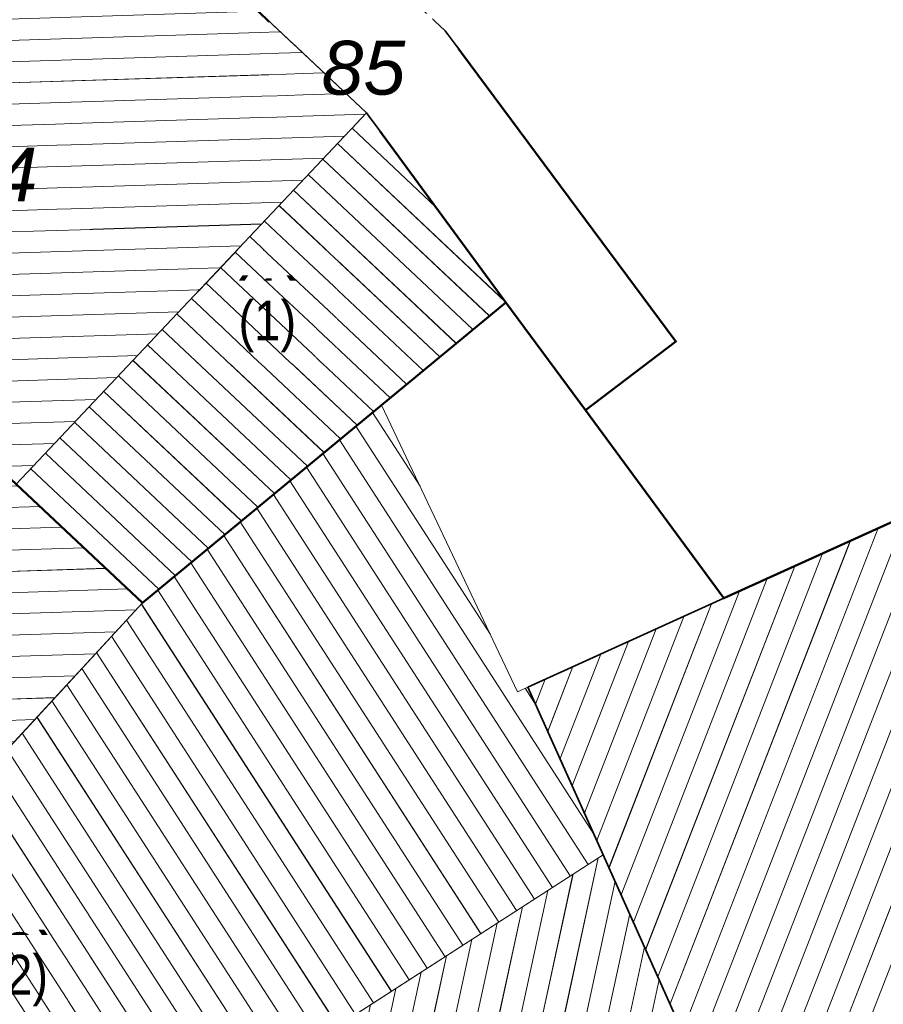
# Model space of a CAD drawing. Header units: millimetres. Extents: x 32365810 to 32368499, y 5620272 to 5622478.
# Tile 215 of 256: x 32366614 to 32366629, y 5620797 to 5620814. Entities that reach past the tile are written whole.
import ezdxf

# ---------------------------------------------------------------- set-up
doc = ezdxf.new("R2010")
doc.units = ezdxf.units.MM
for name, pattern in [('1600.1047', [0]), ('1600.2028', [0]), ('1600.2505', [0])]:
    doc.linetypes.add(name, pattern=pattern)
doc.layers.get('0').update_dxf_attribs({"color": 1, "linetype": 'CONTINUOUS'})
for name, color, linetype in [('_K_Ebene 32', 251, 'CONTINUOUS'), ('_K_Gebäude', 251, 'CONTINUOUS'), ('Ebene 32', 7, 'CONTINUOUS')]:
    doc.layers.add(name, color=color, linetype=linetype)
doc.layers.add('_K_Flurstücke_Grenzpunkte', color=251, linetype='CONTINUOUS', lineweight=50)
for name, color, linetype, transparency in [('Flurstücke_Grenzpunkte', 11, 'CONTINUOUS', 0.75), ('Gebäude', 31, 'CONTINUOUS', 0.75), ('Lagebezeichnungen', 12, 'CONTINUOUS', 0.75)]:
    doc.layers.add(name, color=color, linetype=linetype, transparency=transparency)
doc.styles.add('Flurstücksnummer - K 10 700', font='ariali.ttf')
doc.styles.add('Hausnummern NRW', font='arial.ttf', dxfattribs={"width": 0.85})

# ---------------------------------------------------------------- blocks, each defined once
blk = doc.blocks.new('O792')
at = {"layer": 'Flurstücke_Grenzpunkte', "color": 7, "linetype": '1600.2028', "lineweight": 35}
for p, q in [((32366117.984, 5622175.352), (32366121.813, 5622171.762)), ((32366121.813, 5622171.762), (32366125.878, 5622166.287)), ((32366125.878, 5622166.287), (32366124.286, 5622165.075)), ((32366124.286, 5622165.075), (32366126.724, 5622161.76)), ((32366126.724, 5622161.76), (32366133.838, 5622164.989))]:
    blk.add_line(p, q, dxfattribs=at)
blk = doc.blocks.new('O1039')
at = {"layer": 'Flurstücke_Grenzpunkte', "color": 7, "linetype": '1600.2028', "lineweight": 35}
for p, q in [((32366126.724, 5622161.76), (32366133.838, 5622164.989)), ((32366126.724, 5622161.76), (32366123.272, 5622160.195)), ((32366123.272, 5622160.195), (32366124.597, 5622157.239)), ((32366124.597, 5622157.239), (32366126.807, 5622152.313))]:
    blk.add_line(p, q, dxfattribs=at)
blk = doc.blocks.new('O1073')
at = {"layer": 'Flurstücke_Grenzpunkte', "color": 7, "linetype": '1600.2028', "lineweight": 35}
for p, q in [((32366122.881, 5622166.973), (32366120.693, 5622165.165)), ((32366124.286, 5622165.075), (32366122.881, 5622166.973)), ((32366120.693, 5622165.165), (32366116.482, 5622161.681)), ((32366124.286, 5622165.075), (32366126.724, 5622161.76)), ((32366116.482, 5622161.681), (32366112.821, 5622157.711)), ((32366126.724, 5622161.76), (32366123.272, 5622160.195)), ((32366123.272, 5622160.195), (32366124.597, 5622157.239)), ((32366124.597, 5622157.239), (32366126.807, 5622152.313))]:
    blk.add_line(p, q, dxfattribs=at)
blk = doc.blocks.new('O1112')
at = {"layer": 'Flurstücke_Grenzpunkte', "color": 7, "linetype": '1600.2028', "lineweight": 35}
for p, q in [((32366106.965, 5622170.615), (32366103.314, 5622166.637)), ((32366114.258, 5622163.769), (32366106.965, 5622170.615)), ((32366103.314, 5622166.637), (32366112.821, 5622157.711)), ((32366116.482, 5622161.681), (32366114.258, 5622163.769)), ((32366116.482, 5622161.681), (32366112.821, 5622157.711))]:
    blk.add_line(p, q, dxfattribs=at)
at = {"layer": 'Flurstücke_Grenzpunkte', "color": 7, "lineweight": 18, "insert": (32366109.049, 5622162.628), "char_height": 0.95, "attachment_point": 8, "line_spacing_factor": 0.69, "style": 'Flurstücksnummer - K 10 700', "bg_fill": 2}
blk.add_mtext('82', dxfattribs=at)
blk = doc.blocks.new('O1265')
at = {"layer": 'Flurstücke_Grenzpunkte', "color": 7, "linetype": '1600.2028', "lineweight": 35}
for p, q in [((32366114.533, 5622178.585), (32366113.156, 5622177.136)), ((32366114.533, 5622178.585), (32366117.984, 5622175.352)), ((32366113.156, 5622177.136), (32366116.626, 5622173.884)), ((32366117.984, 5622175.352), (32366121.813, 5622171.762)), ((32366116.626, 5622173.884), (32366120.43, 5622170.317)), ((32366121.813, 5622171.762), (32366125.878, 5622166.287)), ((32366120.43, 5622170.317), (32366122.881, 5622166.973)), ((32366124.286, 5622165.075), (32366122.881, 5622166.973)), ((32366125.878, 5622166.287), (32366124.286, 5622165.075))]:
    blk.add_line(p, q, dxfattribs=at)
at = {"layer": 'Flurstücke_Grenzpunkte', "color": 7, "lineweight": 18, "insert": (32366120.374, 5622170.621), "char_height": 0.95, "attachment_point": 8, "line_spacing_factor": 0.69, "style": 'Flurstücksnummer - K 10 700', "bg_fill": 2}
blk.add_mtext('85', dxfattribs=at)
blk = doc.blocks.new('O1398')
at = {"layer": 'Flurstücke_Grenzpunkte', "color": 7, "linetype": '1600.2028', "lineweight": 35}
for p, q in [((32366113.156, 5622177.136), (32366106.965, 5622170.615)), ((32366113.156, 5622177.136), (32366116.626, 5622173.884)), ((32366116.626, 5622173.884), (32366120.43, 5622170.317)), ((32366114.258, 5622163.769), (32366106.965, 5622170.615)), ((32366120.43, 5622170.317), (32366122.881, 5622166.973)), ((32366122.881, 5622166.973), (32366120.693, 5622165.165)), ((32366120.693, 5622165.165), (32366116.482, 5622161.681)), ((32366116.482, 5622161.681), (32366114.258, 5622163.769))]:
    blk.add_line(p, q, dxfattribs=at)
at = {"layer": 'Flurstücke_Grenzpunkte', "color": 7, "lineweight": 18, "insert": (32366113.894, 5622168.739), "char_height": 0.95, "attachment_point": 8, "line_spacing_factor": 0.69, "style": 'Flurstücksnummer - K 10 700', "bg_fill": 2}
blk.add_mtext('84', dxfattribs=at)
blk = doc.blocks.new('O2118')
at = {"layer": 'Gebäude', "color": 7, "linetype": '1600.2505', "lineweight": 18}
for p, q in [((32366113.156, 5622177.136), (32366106.965, 5622170.615)), ((32366116.626, 5622173.884), (32366113.156, 5622177.136)), ((32366120.43, 5622170.317), (32366116.626, 5622173.884)), ((32366106.965, 5622170.615), (32366114.258, 5622163.769)), ((32366114.258, 5622163.769), (32366120.43, 5622170.317))]:
    blk.add_line(p, q, dxfattribs=at)
at = {"layer": 'Lagebezeichnungen', "color": 7, "lineweight": 18, "insert": (32366111.241, 5622172.599), "char_height": 0.7, "attachment_point": 8, "rotation": 46.5, "line_spacing_factor": 0.69, "style": 'Hausnummern NRW', "bg_fill": 2}
blk.add_mtext('6', dxfattribs=at)
blk = doc.blocks.new('O2143')
at = {"layer": 'Gebäude', "color": 7, "linetype": '1600.2505', "lineweight": 18}
for p, q in [((32366133.838, 5622164.989), (32366126.724, 5622161.76)), ((32366126.724, 5622161.76), (32366123.272, 5622160.195)), ((32366123.272, 5622160.195), (32366124.597, 5622157.239)), ((32366124.597, 5622157.239), (32366126.807, 5622152.313))]:
    blk.add_line(p, q, dxfattribs=at)
blk = doc.blocks.new('O2160')
at = {"layer": 'Gebäude', "color": 7, "linetype": '1600.2505', "lineweight": 18}
for p, q in [((32366114.258, 5622163.769), (32366120.43, 5622170.317)), ((32366122.881, 5622166.973), (32366120.43, 5622170.317)), ((32366120.693, 5622165.165), (32366122.881, 5622166.973)), ((32366116.482, 5622161.681), (32366120.693, 5622165.165)), ((32366114.258, 5622163.769), (32366116.482, 5622161.681))]:
    blk.add_line(p, q, dxfattribs=at)
at = {"layer": 'Ebene 32', "color": 7, "lineweight": 18, "insert": (32366118.682, 5622166.094), "char_height": 0.7, "attachment_point": 8, "line_spacing_factor": 0.69, "style": 'Hausnummern NRW', "bg_fill": 2}
blk.add_mtext('(1)', dxfattribs=at)
blk = doc.blocks.new('O2351')
at = {"layer": 'Gebäude', "color": 7, "linetype": '1600.2505', "lineweight": 18}
for p, q in [((32366124.597, 5622157.239), (32366115.396, 5622151.304)), ((32366124.597, 5622157.239), (32366126.807, 5622152.313)), ((32366118.622, 5622146.946), (32366126.807, 5622152.313)), ((32366115.396, 5622151.304), (32366116.758, 5622149.167)), ((32366116.758, 5622149.167), (32366108.153, 5622143.108)), ((32366108.69, 5622142.26), (32366117.838, 5622148.165)), ((32366117.838, 5622148.165), (32366118.622, 5622146.946)), ((32366108.153, 5622143.108), (32366108.69, 5622142.26))]:
    blk.add_line(p, q, dxfattribs=at)
at = {"layer": 'Ebene 32', "color": 7, "lineweight": 18, "insert": (32366119.972, 5622151.033), "char_height": 0.7, "attachment_point": 8, "line_spacing_factor": 0.69, "style": 'Hausnummern NRW', "bg_fill": 2}
blk.add_mtext('(1)', dxfattribs=at)
blk = doc.blocks.new('O2363')
at = {"layer": 'Gebäude', "color": 7, "linetype": '1600.2505', "lineweight": 18}
for p, q in [((32366106.965, 5622170.615), (32366103.314, 5622166.637)), ((32366106.965, 5622170.615), (32366114.258, 5622163.769)), ((32366112.821, 5622157.711), (32366103.314, 5622166.637)), ((32366114.258, 5622163.769), (32366116.482, 5622161.681)), ((32366112.821, 5622157.711), (32366116.482, 5622161.681))]:
    blk.add_line(p, q, dxfattribs=at)
at = {"layer": 'Lagebezeichnungen', "color": 7, "lineweight": 18, "insert": (32366106.411, 5622166.992), "char_height": 0.7, "attachment_point": 8, "rotation": 47.4332, "line_spacing_factor": 0.69, "style": 'Hausnummern NRW', "bg_fill": 2}
blk.add_mtext('4', dxfattribs=at)
blk = doc.blocks.new('O3134')
at = {"layer": 'Gebäude', "color": 7, "linetype": '1600.2505', "lineweight": 18}
for p, q in [((32366116.482, 5622161.681), (32366120.693, 5622165.165)), ((32366123.09, 5622160.111), (32366120.693, 5622165.165)), ((32366112.821, 5622157.711), (32366116.482, 5622161.681)), ((32366123.272, 5622160.195), (32366123.09, 5622160.111)), ((32366123.272, 5622160.195), (32366124.597, 5622157.239)), ((32366124.597, 5622157.239), (32366115.396, 5622151.304))]:
    blk.add_line(p, q, dxfattribs=at)
at = {"layer": 'Ebene 32', "color": 7, "lineweight": 18, "insert": (32366114.312, 5622154.565), "char_height": 0.7, "attachment_point": 8, "line_spacing_factor": 0.69, "style": 'Hausnummern NRW', "bg_fill": 2}
blk.add_mtext('(2)', dxfattribs=at)
blk = doc.blocks.new('*X1066')
at = {"color": 253, "linetype": '1600.1047', "lineweight": 18, "true_color": 0xb2b2b2}
for p, q in [((32366112.840115, 5622176.803278), (32366113.489131, 5622176.823797)), ((32366112.472892, 5622176.41648), (32366113.876405, 5622176.460854)), ((32366112.105668, 5622176.029682), (32366114.263678, 5622176.097911)), ((32366111.738445, 5622175.642884), (32366114.650951, 5622175.734968)), ((32366111.371221, 5622175.256087), (32366115.038225, 5622175.372025)), ((32366111.003998, 5622174.869289), (32366115.425498, 5622175.009081)), ((32366110.636774, 5622174.482491), (32366115.812771, 5622174.646138)), ((32366110.269551, 5622174.095694), (32366116.200045, 5622174.283195)), ((32366109.902327, 5622173.708896), (32366116.587318, 5622173.920252)), ((32366109.535103, 5622173.322098), (32366116.974404, 5622173.557303)), ((32366109.16788, 5622172.9353), (32366117.361469, 5622173.194353)), ((32366108.800656, 5622172.548503), (32366117.748534, 5622172.831403)), ((32366108.433433, 5622172.161705), (32366118.135599, 5622172.468454)), ((32366108.066209, 5622171.774907), (32366118.522663, 5622172.105504)), ((32366107.698986, 5622171.38811), (32366118.909728, 5622171.742554)), ((32366107.331762, 5622171.001312), (32366119.296793, 5622171.379605)), ((32366106.965486, 5622170.614544), (32366119.683858, 5622171.016655)), ((32366107.352147, 5622170.251582), (32366120.070923, 5622170.653705)), ((32366107.738809, 5622169.888619), (32366120.403643, 5622170.289037)), ((32366108.12547, 5622169.525657), (32366120.039137, 5622169.902325)), ((32366108.512132, 5622169.162694), (32366119.674631, 5622169.515614)), ((32366108.898794, 5622168.799732), (32366119.310125, 5622169.128902)), ((32366109.285455, 5622168.436769), (32366118.945619, 5622168.74219)), ((32366109.672117, 5622168.073807), (32366118.581113, 5622168.355478)), ((32366110.058778, 5622167.710844), (32366118.216607, 5622167.968766)), ((32366110.44544, 5622167.347882), (32366117.852101, 5622167.582055)), ((32366110.832102, 5622166.984919), (32366117.487595, 5622167.195343)), ((32366111.218763, 5622166.621957), (32366117.123089, 5622166.808631)), ((32366111.605425, 5622166.258994), (32366116.758583, 5622166.421919)), ((32366111.992087, 5622165.896032), (32366116.394077, 5622166.035207)), ((32366112.378748, 5622165.533069), (32366116.029571, 5622165.648496)), ((32366112.76541, 5622165.170107), (32366115.665065, 5622165.261784)), ((32366113.152071, 5622164.807144), (32366115.300559, 5622164.875072)), ((32366113.538733, 5622164.444182), (32366114.936053, 5622164.48836)), ((32366113.925395, 5622164.081219), (32366114.571547, 5622164.101648))]:
    blk.add_line(p, q, dxfattribs=at)
blk = doc.blocks.new('*X1075')
at = {"color": 253, "linetype": '1600.1047', "lineweight": 18, "true_color": 0xb2b2b2}
for p, q in [((32366128.723367, 5622152.87454), (32366133.347554, 5622164.76639)), ((32366128.237714, 5622152.660322), (32366132.858965, 5622164.544622)), ((32366127.75206, 5622152.446104), (32366132.370376, 5622164.322855)), ((32366127.266407, 5622152.231885), (32366131.881788, 5622164.101088)), ((32366126.854392, 5622152.207039), (32366131.393199, 5622163.87932)), ((32366126.638922, 5622152.68764), (32366130.90461, 5622163.657553)), ((32366126.423383, 5622153.168066), (32366130.416022, 5622163.435785)), ((32366126.207845, 5622153.648492), (32366129.927433, 5622163.214018)), ((32366125.992307, 5622154.128918), (32366129.438844, 5622162.992251)), ((32366125.776768, 5622154.609344), (32366128.950256, 5622162.770483)), ((32366125.56123, 5622155.089771), (32366128.461667, 5622162.548716)), ((32366125.345692, 5622155.570197), (32366127.973078, 5622162.326949)), ((32366125.130153, 5622156.050623), (32366127.48449, 5622162.105181)), ((32366124.914615, 5622156.531049), (32366126.995901, 5622161.883414)), ((32366124.699077, 5622157.011475), (32366126.507367, 5622161.661787)), ((32366124.483585, 5622157.492022), (32366126.018901, 5622161.440336)), ((32366124.268136, 5622157.972677), (32366125.530435, 5622161.218885)), ((32366124.052687, 5622158.453332), (32366125.04197, 5622160.997434)), ((32366123.837237, 5622158.933987), (32366124.553504, 5622160.775983)), ((32366123.621788, 5622159.414642), (32366124.065038, 5622160.554532)), ((32366123.406339, 5622159.895297), (32366123.576573, 5622160.333081))]:
    blk.add_line(p, q, dxfattribs=at)
blk = doc.blocks.new('*X1082')
at = {"color": 253, "linetype": '1600.1047', "lineweight": 18, "true_color": 0xb2b2b2}
for p, q in [((32366121.649094, 5622168.65374), (32366120.173359, 5622170.044725)), ((32366122.870913, 5622166.986762), (32366119.916145, 5622169.771841)), ((32366122.592078, 5622166.734257), (32366119.65893, 5622169.498957)), ((32366122.300751, 5622166.493526), (32366119.401716, 5622169.226072)), ((32366122.009424, 5622166.252795), (32366119.144501, 5622168.953188)), ((32366121.718098, 5622166.012064), (32366118.887287, 5622168.680304)), ((32366121.426771, 5622165.771334), (32366118.630072, 5622168.40742)), ((32366121.135444, 5622165.530603), (32366118.372858, 5622168.134536)), ((32366120.844117, 5622165.289872), (32366118.115643, 5622167.861652)), ((32366120.552872, 5622165.049064), (32366117.858429, 5622167.588768)), ((32366120.261715, 5622164.808173), (32366117.601214, 5622167.315884)), ((32366119.970558, 5622164.567283), (32366117.344, 5622167.043)), ((32366119.679401, 5622164.326392), (32366117.086785, 5622166.770116)), ((32366119.388244, 5622164.085501), (32366116.829571, 5622166.497232)), ((32366119.097087, 5622163.84461), (32366116.572357, 5622166.224348)), ((32366118.80593, 5622163.603719), (32366116.315142, 5622165.951464)), ((32366118.514773, 5622163.362829), (32366116.057928, 5622165.67858)), ((32366118.223616, 5622163.121938), (32366115.800713, 5622165.405696)), ((32366117.932459, 5622162.881047), (32366115.543499, 5622165.132812)), ((32366117.641302, 5622162.640156), (32366115.286284, 5622164.859927)), ((32366117.350145, 5622162.399265), (32366115.02907, 5622164.587043)), ((32366117.058988, 5622162.158375), (32366114.771855, 5622164.314159)), ((32366116.767831, 5622161.917484), (32366114.514641, 5622164.041275))]:
    blk.add_line(p, q, dxfattribs=at)
blk = doc.blocks.new('*X1143')
at = {"color": 253, "linetype": '1600.1047', "lineweight": 18, "true_color": 0xb2b2b2}
for p, q in [((32366122.908752, 5622149.756874), (32366124.511277, 5622157.183706)), ((32366122.461898, 5622149.463866), (32366124.065619, 5622156.896239)), ((32366123.355607, 5622150.049881), (32366124.806216, 5622156.772666)), ((32366122.015044, 5622149.170859), (32366123.61996, 5622156.608771)), ((32366121.56819, 5622148.877851), (32366123.174301, 5622156.321304)), ((32366123.802461, 5622150.342889), (32366125.065259, 5622156.19527)), ((32366121.121336, 5622148.584844), (32366122.728643, 5622156.033837)), ((32366120.674482, 5622148.291836), (32366122.282984, 5622155.74637)), ((32366124.249315, 5622150.635896), (32366125.324302, 5622155.617874)), ((32366120.227627, 5622147.998829), (32366121.837325, 5622155.458903)), ((32366119.780773, 5622147.705821), (32366121.391667, 5622155.171436)), ((32366124.696169, 5622150.928904), (32366125.583344, 5622155.040478)), ((32366119.333919, 5622147.412814), (32366120.946008, 5622154.883969)), ((32366118.887065, 5622147.119806), (32366120.500349, 5622154.596502)), ((32366125.143023, 5622151.221911), (32366125.842387, 5622154.463083)), ((32366118.505138, 5622147.127702), (32366120.054691, 5622154.309035)), ((32366118.217881, 5622147.574342), (32366119.609032, 5622154.021568)), ((32366125.589878, 5622151.514919), (32366126.10143, 5622153.885687)), ((32366117.930625, 5622148.020983), (32366119.163373, 5622153.734101)), ((32366117.536008, 5622147.970065), (32366118.717714, 5622153.446634)), ((32366126.036732, 5622151.807926), (32366126.360473, 5622153.308291)), ((32366117.090298, 5622147.682361), (32366118.272056, 5622153.159167)), ((32366116.644588, 5622147.394657), (32366117.826397, 5622152.8717)), ((32366126.483586, 5622152.100934), (32366126.619516, 5622152.730895)), ((32366116.672374, 5622149.301349), (32366117.380738, 5622152.584233)), ((32366116.385773, 5622149.751029), (32366116.93508, 5622152.296766)), ((32366116.099173, 5622150.20071), (32366116.489421, 5622152.009299)), ((32366115.812572, 5622150.650391), (32366116.043762, 5622151.721832)), ((32366115.525972, 5622151.100072), (32366115.598104, 5622151.434365)), ((32366116.198878, 5622147.106953), (32366116.622851, 5622149.071838)), ((32366115.753168, 5622146.819249), (32366116.170493, 5622148.753321)), ((32366115.307459, 5622146.531545), (32366115.718134, 5622148.434804)), ((32366114.861749, 5622146.243841), (32366115.265776, 5622148.116287)), ((32366114.416039, 5622145.956137), (32366114.813417, 5622147.79777)), ((32366113.970329, 5622145.668433), (32366114.361059, 5622147.479253)), ((32366113.524619, 5622145.380729), (32366113.9087, 5622147.160735)), ((32366113.078909, 5622145.093025), (32366113.456342, 5622146.842218)), ((32366112.6332, 5622144.805321), (32366113.003983, 5622146.523701)), ((32366112.18749, 5622144.517617), (32366112.551625, 5622146.205184)), ((32366111.74178, 5622144.229913), (32366112.099266, 5622145.886667)), ((32366111.29607, 5622143.942209), (32366111.646908, 5622145.568149)), ((32366110.85036, 5622143.654505), (32366111.194549, 5622145.249632)), ((32366110.40465, 5622143.366801), (32366110.742191, 5622144.931115)), ((32366109.958941, 5622143.079096), (32366110.289832, 5622144.612598)), ((32366109.513231, 5622142.791392), (32366109.837473, 5622144.294081)), ((32366109.067521, 5622142.503688), (32366109.385115, 5622143.975564)), ((32366108.646225, 5622142.329127), (32366108.932756, 5622143.657046)), ((32366108.360091, 5622142.780973), (32366108.480398, 5622143.338529))]:
    blk.add_line(p, q, dxfattribs=at)
blk = doc.blocks.new('*X1147')
at = {"color": 253, "linetype": '1600.1047', "lineweight": 18, "true_color": 0xb2b2b2}
for p, q in [((32366106.630683, 5622170.25074), (32366107.329575, 5622170.27277)), ((32366106.276079, 5622169.864377), (32366107.716273, 5622169.909773)), ((32366105.921475, 5622169.478013), (32366108.102972, 5622169.546776)), ((32366105.566872, 5622169.091649), (32366108.48967, 5622169.183779)), ((32366105.212268, 5622168.705285), (32366108.876368, 5622168.820782)), ((32366104.857664, 5622168.318921), (32366109.263067, 5622168.457786)), ((32366104.50306, 5622167.932557), (32366109.649765, 5622168.094789)), ((32366104.148456, 5622167.546193), (32366110.036463, 5622167.731792)), ((32366103.793852, 5622167.159829), (32366110.423162, 5622167.368795)), ((32366103.439248, 5622166.773466), (32366110.80986, 5622167.005798)), ((32366103.564069, 5622166.402214), (32366111.196559, 5622166.642801)), ((32366103.950696, 5622166.039215), (32366111.583257, 5622166.279804)), ((32366104.337323, 5622165.676215), (32366111.969955, 5622165.916807)), ((32366104.72395, 5622165.313216), (32366112.356654, 5622165.55381)), ((32366105.110577, 5622164.950217), (32366112.743352, 5622165.190813)), ((32366105.497204, 5622164.587218), (32366113.13005, 5622164.827816)), ((32366105.883831, 5622164.224219), (32366113.516749, 5622164.464819)), ((32366106.270458, 5622163.861219), (32366113.903447, 5622164.101822)), ((32366106.657085, 5622163.49822), (32366114.290141, 5622163.738825)), ((32366107.043713, 5622163.135221), (32366114.676783, 5622163.375826)), ((32366107.43034, 5622162.772222), (32366115.063425, 5622163.012827)), ((32366107.816967, 5622162.409222), (32366115.450068, 5622162.649828)), ((32366108.203594, 5622162.046223), (32366115.83671, 5622162.28683)), ((32366108.590221, 5622161.683224), (32366116.223353, 5622161.923831)), ((32366108.976848, 5622161.320225), (32366116.364036, 5622161.553079)), ((32366109.363475, 5622160.957225), (32366116.007693, 5622161.16666)), ((32366109.750102, 5622160.594226), (32366115.651351, 5622160.780242)), ((32366110.13673, 5622160.231227), (32366115.295009, 5622160.393823)), ((32366110.523357, 5622159.868228), (32366114.938667, 5622160.007405)), ((32366110.909984, 5622159.505229), (32366114.582325, 5622159.620986)), ((32366111.296611, 5622159.142229), (32366114.225982, 5622159.234567)), ((32366111.683238, 5622158.77923), (32366113.86964, 5622158.848149)), ((32366112.069865, 5622158.416231), (32366113.513298, 5622158.46173)), ((32366112.456492, 5622158.053232), (32366113.156956, 5622158.075311))]:
    blk.add_line(p, q, dxfattribs=at)
blk = doc.blocks.new('*X1369')
at = {"color": 253, "linetype": '1600.1047', "lineweight": 18, "true_color": 0xb2b2b2}
for p, q in [((32366121.372527, 5622163.732238), (32366120.533471, 5622165.033012)), ((32366122.611914, 5622161.119029), (32366120.242506, 5622164.792281)), ((32366124.434251, 5622157.602083), (32366119.951541, 5622164.551549)), ((32366124.332331, 5622157.068279), (32366119.660577, 5622164.310818)), ((32366124.017203, 5622156.865008), (32366119.369612, 5622164.070086)), ((32366123.702074, 5622156.661738), (32366119.078647, 5622163.829354)), ((32366123.386945, 5622156.458468), (32366118.787683, 5622163.588623)), ((32366123.071816, 5622156.255197), (32366118.496718, 5622163.347891)), ((32366122.756687, 5622156.051927), (32366118.205754, 5622163.107159)), ((32366122.441558, 5622155.848657), (32366117.914789, 5622162.866428)), ((32366122.126429, 5622155.645387), (32366117.623824, 5622162.625696)), ((32366121.811301, 5622155.442116), (32366117.33286, 5622162.384965)), ((32366121.496172, 5622155.238846), (32366117.041895, 5622162.144233)), ((32366121.181043, 5622155.035576), (32366116.75093, 5622161.903501)), ((32366120.865914, 5622154.832306), (32366116.462115, 5622161.659437)), ((32366120.550785, 5622154.629035), (32366116.199538, 5622161.374697)), ((32366120.235656, 5622154.425765), (32366115.93696, 5622161.089957)), ((32366119.920527, 5622154.222495), (32366115.674383, 5622160.805218)), ((32366119.605399, 5622154.019224), (32366115.411806, 5622160.520478)), ((32366119.29027, 5622153.815954), (32366115.149228, 5622160.235738)), ((32366123.417873, 5622159.869565), (32366123.222647, 5622160.172221)), ((32366118.975141, 5622153.612684), (32366114.886651, 5622159.950998)), ((32366118.660012, 5622153.409414), (32366114.624073, 5622159.666258)), ((32366118.344883, 5622153.206143), (32366114.361496, 5622159.381519)), ((32366118.029754, 5622153.002873), (32366114.098918, 5622159.096779)), ((32366117.714625, 5622152.799603), (32366113.836341, 5622158.812039)), ((32366117.399497, 5622152.596333), (32366113.573764, 5622158.527299)), ((32366117.084368, 5622152.393062), (32366113.311186, 5622158.242559)), ((32366116.769239, 5622152.189792), (32366113.048609, 5622157.95782)), ((32366116.45411, 5622151.986522), (32366112.78604, 5622157.673066)), ((32366116.138981, 5622151.783252), (32366112.52353, 5622157.388222))]:
    blk.add_line(p, q, dxfattribs=at)

msp = doc.modelspace()

# ---------------------------------------------------------------- linework, layer by layer
at = {"layer": '_K_Flurstücke_Grenzpunkte', "linetype": '1600.2028', "lineweight": 35}
for p, q in [((32366622.706, 5620809.227), (32366620.518, 5620807.419)), ((32366624.111, 5620807.329), (32366622.706, 5620809.227)), ((32366620.518, 5620807.419), (32366616.307, 5620803.935)), ((32366624.111, 5620807.329), (32366626.549, 5620804.014)), ((32366626.549, 5620804.014), (32366633.663, 5620807.243)), ((32366616.307, 5620803.935), (32366614.083, 5620806.023)), ((32366616.307, 5620803.935), (32366612.646, 5620799.965)), ((32366616.307, 5620803.935), (32366612.646, 5620799.965)), ((32366626.549, 5620804.014), (32366623.097, 5620802.449)), ((32366626.549, 5620804.014), (32366623.097, 5620802.449)), ((32366623.097, 5620802.449), (32366624.422, 5620799.493)), ((32366623.097, 5620802.449), (32366624.422, 5620799.493)), ((32366624.422, 5620799.493), (32366626.632, 5620794.567)), ((32366624.422, 5620799.493), (32366626.632, 5620794.567))]:
    msp.add_line(p, q, dxfattribs=at)
at = {"layer": '_K_Gebäude', "linetype": '1600.1047', "lineweight": 18}
for p, q in [((32366607.524, 5620813.642), (32366618.735, 5620813.996)), ((32366607.157, 5620813.255), (32366619.122, 5620813.633)), ((32366606.791, 5620812.868), (32366619.509, 5620813.27)), ((32366607.178, 5620812.505), (32366619.896, 5620812.907)), ((32366607.564, 5620812.142), (32366620.229, 5620812.543)), ((32366621.475, 5620810.907), (32366619.999, 5620812.298)), ((32366607.951, 5620811.779), (32366619.865, 5620812.156)), ((32366622.696, 5620809.24), (32366619.742, 5620812.026)), ((32366608.338, 5620811.416), (32366619.5, 5620811.769)), ((32366622.418, 5620808.988), (32366619.484, 5620811.753)), ((32366622.126, 5620808.747), (32366619.227, 5620811.48)), ((32366608.724, 5620811.053), (32366619.136, 5620811.383)), ((32366621.835, 5620808.506), (32366618.97, 5620811.207)), ((32366609.111, 5620810.69), (32366618.771, 5620810.996)), ((32366621.544, 5620808.266), (32366618.713, 5620810.934)), ((32366609.498, 5620810.327), (32366618.407, 5620810.609)), ((32366621.252, 5620808.025), (32366618.456, 5620810.661)), ((32366620.961, 5620807.784), (32366618.198, 5620810.388)), ((32366609.884, 5620809.965), (32366618.042, 5620810.222)), ((32366620.67, 5620807.544), (32366617.941, 5620810.115)), ((32366610.271, 5620809.602), (32366617.678, 5620809.836)), ((32366620.378, 5620807.303), (32366617.684, 5620809.842)), ((32366620.087, 5620807.062), (32366617.427, 5620809.57)), ((32366610.658, 5620809.239), (32366617.313, 5620809.449)), ((32366619.796, 5620806.821), (32366617.169, 5620809.297)), ((32366611.044, 5620808.876), (32366616.949, 5620809.062)), ((32366619.505, 5620806.58), (32366616.912, 5620809.024)), ((32366611.431, 5620808.513), (32366616.584, 5620808.676)), ((32366619.214, 5620806.339), (32366616.655, 5620808.751)), ((32366618.923, 5620806.098), (32366616.398, 5620808.478)), ((32366611.818, 5620808.15), (32366616.22, 5620808.289)), ((32366618.631, 5620805.857), (32366616.141, 5620808.205)), ((32366618.34, 5620805.616), (32366615.883, 5620807.932)), ((32366612.204, 5620807.787), (32366615.855, 5620807.902)), ((32366618.049, 5620805.376), (32366615.626, 5620807.659)), ((32366612.591, 5620807.424), (32366615.49, 5620807.515)), ((32366617.758, 5620805.135), (32366615.369, 5620807.386)), ((32366621.198, 5620805.986), (32366620.359, 5620807.287)), ((32366612.977, 5620807.061), (32366615.126, 5620807.129)), ((32366617.467, 5620804.894), (32366615.112, 5620807.114)), ((32366622.437, 5620803.373), (32366620.068, 5620807.046)), ((32366628.549, 5620795.128), (32366633.173, 5620807.02)), ((32366613.364, 5620806.698), (32366614.761, 5620806.742)), ((32366617.176, 5620804.653), (32366614.854, 5620806.841)), ((32366624.26, 5620799.856), (32366619.777, 5620806.805)), ((32366628.063, 5620794.914), (32366632.684, 5620806.798)), ((32366616.884, 5620804.412), (32366614.597, 5620806.568)), ((32366624.158, 5620799.322), (32366619.486, 5620806.564)), ((32366627.577, 5620794.7), (32366632.196, 5620806.577)), ((32366613.751, 5620806.335), (32366614.397, 5620806.355)), ((32366616.593, 5620804.171), (32366614.34, 5620806.295)), ((32366623.843, 5620799.119), (32366619.195, 5620806.324)), ((32366627.092, 5620794.486), (32366631.707, 5620806.355)), ((32366623.528, 5620798.915), (32366618.904, 5620806.083)), ((32366626.68, 5620794.461), (32366631.219, 5620806.133)), ((32366623.212, 5620798.712), (32366618.613, 5620805.842)), ((32366626.464, 5620794.941), (32366630.73, 5620805.911)), ((32366626.249, 5620795.422), (32366630.241, 5620805.689)), ((32366606.869, 5620805.389), (32366614.502, 5620805.629)), ((32366622.897, 5620798.509), (32366618.322, 5620805.602)), ((32366622.582, 5620798.306), (32366618.031, 5620805.361)), ((32366626.033, 5620795.902), (32366629.753, 5620805.468)), ((32366607.256, 5620805.026), (32366614.889, 5620805.266)), ((32366625.818, 5620796.383), (32366629.264, 5620805.246)), ((32366622.267, 5620798.102), (32366617.74, 5620805.12)), ((32366625.602, 5620796.863), (32366628.776, 5620805.024)), ((32366607.642, 5620804.663), (32366615.275, 5620804.903)), ((32366621.952, 5620797.899), (32366617.449, 5620804.879)), ((32366625.387, 5620797.343), (32366628.287, 5620804.802)), ((32366621.637, 5620797.696), (32366617.158, 5620804.639)), ((32366608.029, 5620804.3), (32366615.662, 5620804.54)), ((32366625.171, 5620797.824), (32366627.799, 5620804.581)), ((32366621.322, 5620797.493), (32366616.867, 5620804.398)), ((32366624.956, 5620798.304), (32366627.31, 5620804.359)), ((32366608.416, 5620803.937), (32366616.049, 5620804.177)), ((32366621.006, 5620797.289), (32366616.576, 5620804.157)), ((32366624.74, 5620798.785), (32366626.821, 5620804.137)), ((32366608.802, 5620803.574), (32366616.189, 5620803.807)), ((32366620.691, 5620797.086), (32366616.288, 5620803.913)), ((32366624.525, 5620799.265), (32366626.333, 5620803.915)), ((32366620.376, 5620796.883), (32366616.025, 5620803.628)), ((32366624.309, 5620799.746), (32366625.844, 5620803.694)), ((32366609.189, 5620803.211), (32366615.833, 5620803.42)), ((32366624.094, 5620800.226), (32366625.356, 5620803.473)), ((32366620.061, 5620796.679), (32366615.762, 5620803.344)), ((32366623.878, 5620800.707), (32366624.867, 5620803.251)), ((32366609.576, 5620802.848), (32366615.477, 5620803.034)), ((32366619.746, 5620796.476), (32366615.5, 5620803.059)), ((32366623.663, 5620801.188), (32366624.379, 5620803.03)), ((32366619.431, 5620796.273), (32366615.237, 5620802.774)), ((32366623.447, 5620801.668), (32366623.89, 5620802.808)), ((32366609.962, 5620802.485), (32366615.12, 5620802.647)), ((32366623.232, 5620802.149), (32366623.402, 5620802.587)), ((32366619.116, 5620796.07), (32366614.975, 5620802.489)), ((32366623.243, 5620802.123), (32366623.048, 5620802.426)), ((32366610.349, 5620802.122), (32366614.764, 5620802.261)), ((32366618.801, 5620795.866), (32366614.712, 5620802.205)), ((32366610.735, 5620801.759), (32366614.408, 5620801.875)), ((32366618.485, 5620795.663), (32366614.45, 5620801.92)), ((32366618.17, 5620795.46), (32366614.187, 5620801.635)), ((32366617.855, 5620795.257), (32366613.924, 5620801.35)), ((32366617.54, 5620795.053), (32366613.662, 5620801.066)), ((32366617.225, 5620794.85), (32366613.399, 5620800.781)), ((32366616.91, 5620794.647), (32366613.137, 5620800.496)), ((32366616.595, 5620794.443), (32366612.874, 5620800.211)), ((32366616.28, 5620794.24), (32366612.611, 5620799.927)), ((32366615.964, 5620794.037), (32366612.349, 5620799.642)), ((32366622.734, 5620792.011), (32366624.337, 5620799.437)), ((32366622.287, 5620791.718), (32366623.891, 5620799.15)), ((32366623.181, 5620792.304), (32366624.632, 5620799.026)), ((32366621.84, 5620791.425), (32366623.445, 5620798.862)), ((32366621.394, 5620791.132), (32366623, 5620798.575)), ((32366623.628, 5620792.597), (32366624.891, 5620798.449)), ((32366620.947, 5620790.839), (32366622.554, 5620798.287)), ((32366620.5, 5620790.545), (32366622.108, 5620798)), ((32366624.075, 5620792.89), (32366625.15, 5620797.872)), ((32366620.053, 5620790.252), (32366621.663, 5620797.713)), ((32366619.606, 5620789.959), (32366621.217, 5620797.425)), ((32366624.522, 5620793.183), (32366625.409, 5620797.294)), ((32366619.159, 5620789.666), (32366620.771, 5620797.138))]:
    msp.add_line(p, q, dxfattribs=at)
at = {"layer": '_K_Gebäude', "linetype": '1600.2505', "lineweight": 18}
for p, q in [((32366616.307, 5620803.935), (32366620.518, 5620807.419)), ((32366622.915, 5620802.365), (32366620.518, 5620807.419)), ((32366612.646, 5620799.965), (32366616.307, 5620803.935)), ((32366623.097, 5620802.449), (32366622.915, 5620802.365)), ((32366623.097, 5620802.449), (32366624.422, 5620799.493)), ((32366624.422, 5620799.493), (32366615.221, 5620793.558))]:
    msp.add_line(p, q, dxfattribs=at)
at = {"layer": '_K_Gebäude', "linetype": '1600.2505', "lineweight": -2}
for points in [[(32366606.79, 5620812.869), (32366614.083, 5620806.023), (32366616.307, 5620803.935), (32366612.646, 5620799.965), (32366603.139, 5620808.891)], [(32366633.663, 5620807.243), (32366626.549, 5620804.014), (32366623.097, 5620802.449), (32366624.422, 5620799.493), (32366626.632, 5620794.567), (32366626.738, 5620794.33), (32366636.253, 5620798.527), (32366642.449, 5620801.259), (32366637.349, 5620812.849), (32366632.053, 5620810.587)]]:
    msp.add_lwpolyline(points, close=True, dxfattribs=at)

# ---------------------------------------------------------------- next in the draw order: texts
at = {"layer": '_K_Ebene 32', "lineweight": 18, "char_height": 1, "attachment_point": 8, "line_spacing_factor": 0.69, "style": 'Hausnummern NRW', "bg_fill": 2}
for s, insert in [('(1)', (32366618.507, 5620808.348)), ('(2)', (32366614.137, 5620796.819))]:
    msp.add_mtext(s, dxfattribs=dict(at, insert=insert))

# ---------------------------------------------------------------- next in the draw order: linework, layer by layer
at = {"layer": '_K_Flurstücke_Grenzpunkte', "linetype": '1600.2028'}
msp.add_lwpolyline([(32366617.809, 5620817.606), (32366621.638, 5620814.016), (32366625.703, 5620808.541), (32366624.111, 5620807.329), (32366626.549, 5620804.014), (32366633.663, 5620807.243), (32366632.053, 5620810.587), (32366637.349, 5620812.849), (32366661.529, 5620823.176)], dxfattribs=at)
for points in [[(32366622.706, 5620809.227), (32366620.255, 5620812.571), (32366616.451, 5620816.138), (32366612.981, 5620819.39), (32366614.358, 5620820.839), (32366617.809, 5620817.606), (32366621.638, 5620814.016), (32366625.703, 5620808.541), (32366624.111, 5620807.329)], [(32366612.981, 5620819.39), (32366616.451, 5620816.138), (32366620.255, 5620812.571), (32366622.706, 5620809.227), (32366620.518, 5620807.419), (32366616.307, 5620803.935), (32366614.083, 5620806.023), (32366606.79, 5620812.869)]]:
    msp.add_lwpolyline(points, close=True, dxfattribs=at)
at = {"layer": '_K_Gebäude', "linetype": '1600.2505', "lineweight": -2}
msp.add_lwpolyline([(32366606.79, 5620812.869), (32366614.083, 5620806.023), (32366620.255, 5620812.571), (32366616.451, 5620816.138), (32366612.981, 5620819.39)], close=True, dxfattribs=at)
at = {"layer": '_K_Gebäude', "linetype": '1600.2505', "lineweight": 18}
for points in [[(32366614.083, 5620806.023), (32366616.307, 5620803.935), (32366620.518, 5620807.419), (32366622.706, 5620809.227), (32366620.255, 5620812.571)], [(32366607.978, 5620785.362), (32366608.515, 5620784.514), (32366617.663, 5620790.419), (32366618.447, 5620789.2), (32366626.632, 5620794.567), (32366624.422, 5620799.493), (32366615.221, 5620793.558), (32366616.583, 5620791.421)]]:
    msp.add_lwpolyline(points, close=True, dxfattribs=at)

# ---------------------------------------------------------------- next in the draw order: texts
at = {"layer": '_K_Flurstücke_Grenzpunkte', "lineweight": 18, "char_height": 1.3, "attachment_point": 8, "line_spacing_factor": 0.69, "style": 'Flurstücksnummer - K 10 700', "bg_fill": 2}
for s, insert in [('85', (32366620.199, 5620812.875)), ('84', (32366613.719, 5620810.993))]:
    msp.add_mtext(s, dxfattribs=dict(at, insert=insert))

# ---------------------------------------------------------------- next in the draw order: block references
at = {"layer": 'Flurstücke_Grenzpunkte', "color": 7, "true_color": 0xffffff}
msp.add_blockref('O792', (499.825, -1357.746), dxfattribs=at)

# ---------------------------------------------------------------- next in the draw order: block references
msp.add_blockref('O1039', (499.825, -1357.746), dxfattribs=at)

# ---------------------------------------------------------------- next in the draw order: block references
msp.add_blockref('O1073', (499.825, -1357.746), dxfattribs=at)

# ---------------------------------------------------------------- next in the draw order: block references
msp.add_blockref('O1112', (499.825, -1357.746), dxfattribs=at)

# ---------------------------------------------------------------- next in the draw order: block references
msp.add_blockref('O1265', (499.825, -1357.746), dxfattribs=at)

# ---------------------------------------------------------------- next in the draw order: block references
msp.add_blockref('O1398', (499.825, -1357.746), dxfattribs=at)
at = {"layer": 'Gebäude', "color": 7, "true_color": 0xffffff}
msp.add_blockref('O2143', (499.825, -1357.746), dxfattribs=at)

# ---------------------------------------------------------------- next in the draw order: block references
for name in ['O2118', 'O2351']:
    msp.add_blockref(name, (499.825, -1357.746), dxfattribs=at)

# ---------------------------------------------------------------- next in the draw order: block references
msp.add_blockref('O2160', (499.825, -1357.746), dxfattribs=at)

# ---------------------------------------------------------------- next in the draw order: block references
msp.add_blockref('O2363', (499.825, -1357.746), dxfattribs=at)

# ---------------------------------------------------------------- next in the draw order: block references
msp.add_blockref('O3134', (499.825, -1357.746), dxfattribs=at)

# ---------------------------------------------------------------- next in the draw order: block references
for name in ['*X1066', '*X1075', '*X1147', '*X1082', '*X1369', '*X1143']:
    msp.add_blockref(name, (499.825, -1357.746), dxfattribs=at)

doc.saveas('drawing.dxf')
